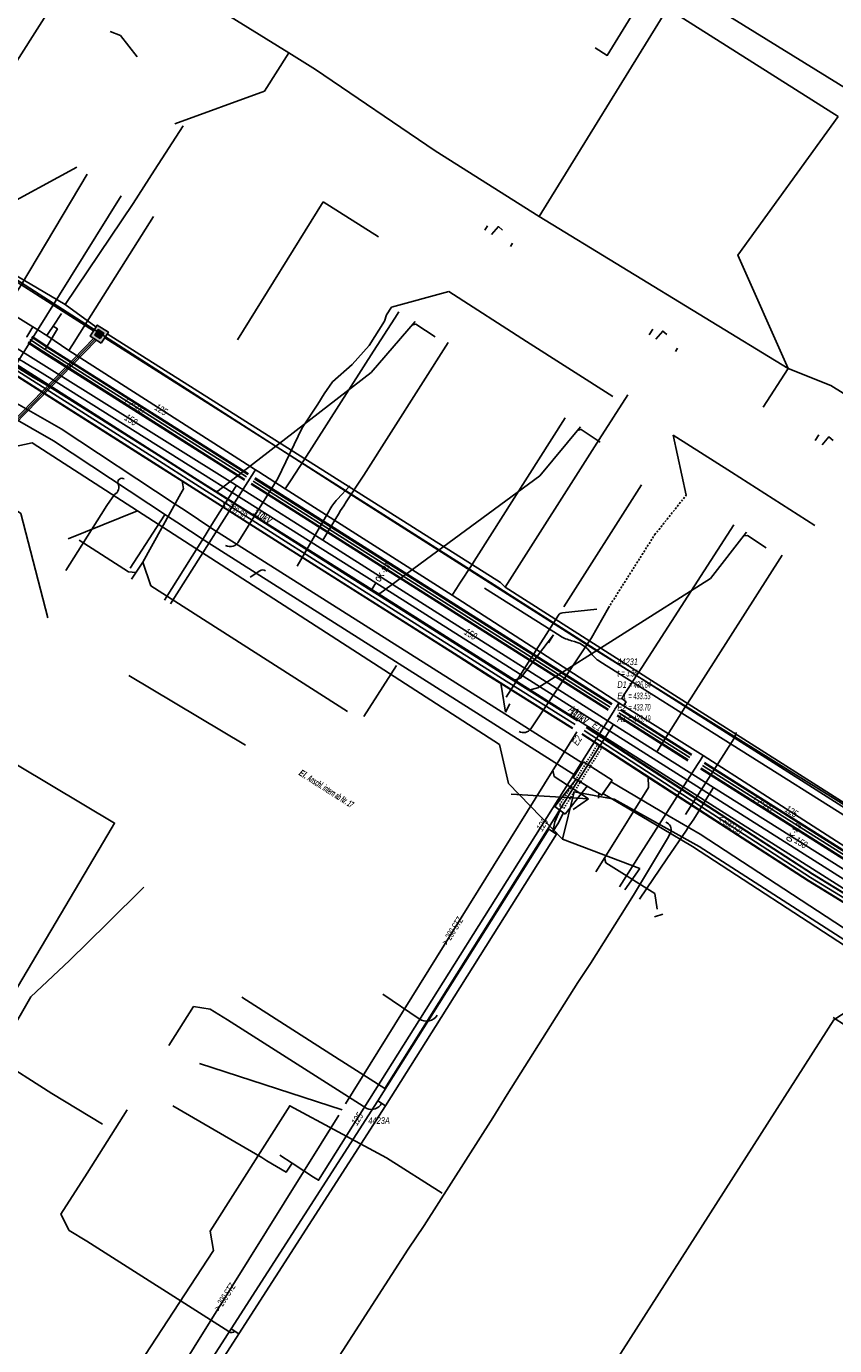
# Model space of a CAD drawing. Header units: metres. Extents: x 2695563 to 2696938, y 1260544 to 1262032.
# Tile 172 of 256: x 2696211 to 2696272, y 1261614 to 1261714. Entities that reach past the tile are written whole.
import ezdxf

# ---------------------------------------------------------------- set-up
doc = ezdxf.new("R2010")
doc.units = ezdxf.units.M
for name, pattern in [('AUSGEZOGEN', [0]), ('STRICHLINIE2_S3', [0.25, 0.15, -0.1]), ('VERDECKT2_S2', [0.18, 0.1, -0.08])]:
    doc.linetypes.add(name, pattern=pattern)
for name, color, linetype in [('AW_LK_ Haltung Text', 7, 'AUSGEZOGEN'), ('AW_LK_Ein-Auslauftext', 24, 'AUSGEZOGEN'), ('AW_LK_Haltung', 24, 'AUSGEZOGEN'), ('AW_LK_Normschacht Text', 24, 'AUSGEZOGEN'), ('AW_LK_Schacht Detaillinie', 24, 'AUSGEZOGEN'), ('EW_Hoehenpunkt_Text', 7, 'AUSGEZOGEN'), ('EW_LK_Bauwerk_FL_Linie_Punkt', 1, 'AUSGEZOGEN'), ('EW_LK_Freitext_Text', 1, 'AUSGEZOGEN'), ('EW_LK_Trasseabs', 1, 'AUSGEZOGEN'), ('EW_LK_Trasseabs_Text', 1, 'AUSGEZOGEN'), ('EW_LK_Trasserand', 1, 'AUSGEZOGEN'), ('FM_LK_SW_BAUWERK', 94, 'AUSGEZOGEN'), ('FM_LK_SW_TRASSEKANTE', 94, 'AUSGEZOGEN'), ('GA_LK_Leitung', 32, 'AUSGEZOGEN'), ('GA_LK_Leitung_Text', 32, 'AUSGEZOGEN'), ('GA_LK_Schutzrohr', 32, 'AUSGEZOGEN'), ('TV_LK_LEITUNG', 92, 'AUSGEZOGEN'), ('WA_LK_Leitung', 171, 'AUSGEZOGEN'), ('WA_LK_Leitung_Text', 171, 'AUSGEZOGEN')]:
    doc.layers.add(name, color=color, linetype=linetype)
doc.styles.add('ARIAL', font='arial.ttf')
doc.styles.add('ARIALNARROW', font='ARIALN.TTF')
pattern_1 = [(0, (2708005, 1273150), (6075, 6075), [6075, -6075]), (90, (2708005, 1273150), (-6075, 6075), [6075, -6075])]

# ---------------------------------------------------------------- blocks, each defined once
blk = doc.blocks.new('COMPLEXOBJECT_1634')
at = {"layer": 'EW_LK_Trasserand', "color": 1, "linetype": 'AUSGEZOGEN', "transparency": 33554687}
for p, q in [((6189.411, 11700.148), (6191.479, 11698.844)), ((6192.486, 11697.827), (6196.31, 11695.819)), ((6236.249, 11672.214), (6212.222, 11687.324))]:
    blk.add_line(p, q, dxfattribs=at)
blk.add_lwpolyline([(6211.908, 11686.812), (6235.93, 11671.706), (6236.249, 11672.214)], dxfattribs=at)
for centre, radius, start, end in [((6043.574, 11413.388), 321.714, 60.16703, 63.04356), ((6190.521, 11696.888), 2.178, 25.53575, 63.89809), ((6079.513, 11476.092), 248.84, 60.16337, 62.00685), ((6034.729, 11400.212), 337.545, 58.2756, 59.97724), ((6041.107, 11410.897), 324.503, 58.24101, 60.0082)]:
    blk.add_arc(centre, radius, start, end, dxfattribs=at)
blk = doc.blocks.new('COMPLEXOBJECT_1659')
at = {"layer": 'EW_LK_Trasserand', "color": 1, "linetype": 'AUSGEZOGEN', "transparency": 33554687}
blk.add_line((6171.74, 11633.382), (6171.916, 11633.684), dxfattribs=at)
for points in [[(6172.557, 11633.847), (6213.047, 11608.593), (6213.322, 11609.034), (6172.674, 11634.387)], [(6171.651, 11634.252), (6171.271, 11633.662), (6171.74, 11633.382)]]:
    blk.add_lwpolyline(points, dxfattribs=at)
for centre, radius, start, end in [((6172.241, 11633.728), 0.789, 56.67977, 138.35541), ((6172.3, 11633.515), 0.419, 52.2353, 156.29942)]:
    blk.add_arc(centre, radius, start, end, dxfattribs=at)
blk = doc.blocks.new('COMPLEXOBJECT_1935')
at = {"layer": 'EW_LK_Trasseabs', "color": 1, "linetype": 'AUSGEZOGEN', "transparency": 33554687}
for p, q in [((6287.066, 11644.933), (6253.203, 11666.268)), ((6324.639, 11621.124), (6291.577, 11642.055))]:
    blk.add_line(p, q, dxfattribs=at)
for centre, radius, start, end in [((6288.331, 11646.527), 2.035, 231.5631, 260.84), ((6286.639, 11639.148), 5.542, 37.56065, 75.70855), ((6292.379, 11643.534), 1.683, 216.80743, 241.52409)]:
    blk.add_arc(centre, radius, start, end, dxfattribs=at)
blk = doc.blocks.new('COMPLEXOBJECT_2161')
at = {"layer": 'EW_LK_Trasseabs', "color": 1, "linetype": 'AUSGEZOGEN', "transparency": 33554687}
blk.add_line((6250.209, 11668.195), (6244.484, 11671.804), dxfattribs=at)
for centre, radius, start, end in [((6251.767, 11670.699), 2.949, 238.10351, 256.10267), ((6250.625, 11665.483), 2.393, 35.37209, 79.5439), ((6253.985, 11667.713), 1.643, 210.94412, 241.57705)]:
    blk.add_arc(centre, radius, start, end, dxfattribs=at)
blk = doc.blocks.new('COMPLEXOBJECT_2186')
at = {"layer": 'EW_LK_Trasseabs', "color": 1, "linetype": 'AUSGEZOGEN', "transparency": 33554687}
for p, q in [((6246.122, 11663.564), (6250.078, 11669.769)), ((6250.375, 11669.938), (6252.993, 11670.232))]:
    blk.add_line(p, q, dxfattribs=at)
blk.add_arc((6250.399, 11669.551), 0.388, 93.52397, 145.75783, dxfattribs=at)
blk = doc.blocks.new('COMPLEXOBJECT_2188')
at = {"layer": 'EW_LK_Trasseabs', "color": 1, "linetype": 'AUSGEZOGEN', "transparency": 33554687}
for p, q in [((6233.332, 11678.556), (6234.281, 11679.572)), ((6230.281, 11673.472), (6232.7, 11677.666))]:
    blk.add_line(p, q, dxfattribs=at)
blk.add_arc((6236.317, 11675.767), 4.086, 136.94408, 152.29786, dxfattribs=at)
blk = doc.blocks.new('COMPLEXOBJECT_2201')
at = {"layer": 'EW_LK_Trasseabs', "color": 1, "linetype": 'AUSGEZOGEN', "transparency": 33554687}
blk.add_line((6259.706, 11654.669), (6263.358, 11660.397), dxfattribs=at)
blk.add_arc((6262.018, 11661.212), 1.569, 328.69024, 347.28719, dxfattribs=at)
blk = doc.blocks.new('COMPLEXOBJECT_2601')
at = {"layer": 'EW_LK_Trasseabs', "color": 1, "linetype": 'AUSGEZOGEN', "transparency": 33554687}
blk.add_lwpolyline([(6225.848, 11675.38), (6228.809, 11680.118), (6230.657, 11683.961), (6231.855, 11685.758), (6232.317, 11686.549), (6232.965, 11687.442), (6234.438, 11688.76), (6235.744, 11690.201), (6236.895, 11692.044), (6237.046, 11692.528), (6237.433, 11693.113)], dxfattribs=at)
blk.add_arc((6225.205, 11675.67), 0.706, 240.3128, 335.72422, dxfattribs=at)
blk = doc.blocks.new('COMPLEXOBJECT_2602')
at = {"layer": 'EW_LK_Trasseabs', "color": 1, "linetype": 'AUSGEZOGEN', "transparency": 33554687}
blk.add_line((6226.715, 11672.651), (6227.454, 11673.131), dxfattribs=at)
blk.add_arc((6227.674, 11672.82), 0.381, 57.09507, 125.31985, dxfattribs=at)
blk = doc.blocks.new('COMPLEXOBJECT_2603')
at = {"layer": 'EW_LK_Trasseabs', "color": 1, "linetype": 'AUSGEZOGEN', "transparency": 33554687}
blk.add_lwpolyline([(6247.98, 11661.155), (6252.577, 11668.042), (6253.863, 11670.326)], dxfattribs=at)
blk.add_arc((6247.437, 11661.526), 0.657, 239.11725, 325.62305, dxfattribs=at)
blk = doc.blocks.new('COMPLEXOBJECT_2604')
at = {"layer": 'EW_LK_Trasseabs', "color": 1, "linetype": 'AUSGEZOGEN', "transparency": 33554687}
blk.add_line((6258.344, 11652.849), (6258.6, 11653.316), dxfattribs=at)
blk.add_arc((6258.011, 11653.492), 0.614, 343.3872, 70.52942, dxfattribs=at)

msp = doc.modelspace()

# ---------------------------------------------------------------- hatches: boundary and pattern name
at = {"layer": 'EW_LK_Bauwerk_FL_Linie_Punkt', "lineweight": 18, "transparency": 33554687}
h = msp.add_hatch(dxfattribs=at)
h.set_pattern_fill('MUSTER', color=1, scale=4050, style=0, pattern_type=2)
h.set_pattern_definition([(0, (2703955, 1269100), (4050, 4050), [4050, -4050]), (90, (2703955, 1269100), (-4050, 4050), [4050, -4050])])
h.paths.add_polyline_path([(2696252.942, 1261658.455), (2696252.176, 1261657.285), (2696254.332, 1261655.932), (2696255.115, 1261657.068)], flags=0)
at = {"layer": 'EW_LK_Trasserand', "lineweight": 18, "transparency": 33554687}
h = msp.add_hatch(dxfattribs=at)
h.set_pattern_fill('MUSTER', color=1, scale=6075, style=0, pattern_type=2)
h.set_pattern_definition(pattern_1)
h.paths.add_polyline_path([(2696237.219, 1261672.024), (2696213.192, 1261687.134), (2696212.917, 1261687.304), (2696212.642, 1261687.474), (2696212.366, 1261687.643), (2696212.09, 1261687.812), (2696211.815, 1261687.981), (2696211.539, 1261688.15), (2696211.263, 1261688.318), (2696210.986, 1261688.486), (2696210.71, 1261688.654), (2696210.433, 1261688.821), (2696210.156, 1261688.989), (2696209.88, 1261689.156), (2696209.602, 1261689.322), (2696209.325, 1261689.489), (2696209.048, 1261689.655), (2696208.77, 1261689.821), (2696208.493, 1261689.987), (2696208.215, 1261690.152), (2696207.937, 1261690.317), (2696207.658, 1261690.482), (2696207.38, 1261690.647), (2696207.102, 1261690.811), (2696206.823, 1261690.975), (2696206.544, 1261691.139), (2696206.265, 1261691.302), (2696205.986, 1261691.466), (2696205.707, 1261691.629), (2696205.427, 1261691.791), (2696205.148, 1261691.954), (2696204.868, 1261692.116), (2696204.588, 1261692.278), (2696204.136, 1261692.537), (2696203.683, 1261692.795), (2696203.23, 1261693.052), (2696202.777, 1261693.309), (2696202.323, 1261693.565), (2696201.869, 1261693.82), (2696201.414, 1261694.074), (2696200.959, 1261694.328), (2696200.503, 1261694.581), (2696200.047, 1261694.833), (2696199.591, 1261695.085), (2696199.134, 1261695.335), (2696198.677, 1261695.585), (2696198.22, 1261695.835), (2696197.762, 1261696.083), (2696197.303, 1261696.331), (2696196.845, 1261696.578), (2696196.386, 1261696.824), (2696195.926, 1261697.07), (2696195.466, 1261697.315), (2696195.006, 1261697.559), (2696194.545, 1261697.802), (2696194.084, 1261698.044), (2696193.622, 1261698.286), (2696193.161, 1261698.527), (2696192.698, 1261698.768), (2696192.236, 1261699.007), (2696191.773, 1261699.246), (2696191.309, 1261699.484), (2696190.845, 1261699.721), (2696190.381, 1261699.958), (2696192.449, 1261698.654), (2696192.491, 1261698.633), (2696192.533, 1261698.611), (2696192.574, 1261698.588), (2696192.614, 1261698.564), (2696192.654, 1261698.539), (2696192.694, 1261698.514), (2696192.733, 1261698.487), (2696192.771, 1261698.46), (2696192.809, 1261698.432), (2696192.846, 1261698.403), (2696192.882, 1261698.374), (2696192.918, 1261698.343), (2696192.953, 1261698.312), (2696192.988, 1261698.28), (2696193.022, 1261698.247), (2696193.055, 1261698.214), (2696193.087, 1261698.18), (2696193.119, 1261698.145), (2696193.15, 1261698.109), (2696193.18, 1261698.073), (2696193.209, 1261698.036), (2696193.238, 1261697.999), (2696193.265, 1261697.961), (2696193.292, 1261697.922), (2696193.318, 1261697.883), (2696193.343, 1261697.843), (2696193.368, 1261697.803), (2696193.391, 1261697.762), (2696193.414, 1261697.721), (2696193.435, 1261697.679), (2696193.456, 1261697.637), (2696197.28, 1261695.629), (2696197.508, 1261695.508), (2696197.736, 1261695.386), (2696197.964, 1261695.264), (2696198.191, 1261695.142), (2696198.419, 1261695.02), (2696198.646, 1261694.897), (2696198.873, 1261694.775), (2696199.1, 1261694.652), (2696199.327, 1261694.528), (2696199.554, 1261694.405), (2696199.781, 1261694.281), (2696200.008, 1261694.157), (2696200.234, 1261694.033), (2696200.46, 1261693.909), (2696200.687, 1261693.784), (2696200.913, 1261693.659), (2696201.139, 1261693.534), (2696201.364, 1261693.409), (2696201.59, 1261693.283), (2696201.816, 1261693.157), (2696202.041, 1261693.031), (2696202.266, 1261692.905), (2696202.491, 1261692.779), (2696202.716, 1261692.652), (2696202.941, 1261692.525), (2696203.166, 1261692.398), (2696203.391, 1261692.27), (2696203.615, 1261692.142), (2696203.84, 1261692.015), (2696204.064, 1261691.886), (2696204.288, 1261691.758), (2696204.568, 1261691.596), (2696204.847, 1261691.435), (2696205.126, 1261691.273), (2696205.405, 1261691.11), (2696205.684, 1261690.948), (2696205.963, 1261690.785), (2696206.241, 1261690.621), (2696206.52, 1261690.458), (2696206.798, 1261690.294), (2696207.076, 1261690.13), (2696207.354, 1261689.966), (2696207.632, 1261689.801), (2696207.91, 1261689.636), (2696208.187, 1261689.471), (2696208.464, 1261689.306), (2696208.741, 1261689.14), (2696209.018, 1261688.974), (2696209.295, 1261688.808), (2696209.572, 1261688.642), (2696209.848, 1261688.475), (2696210.124, 1261688.308), (2696210.401, 1261688.14), (2696210.676, 1261687.973), (2696210.952, 1261687.805), (2696211.228, 1261687.637), (2696211.503, 1261687.468), (2696211.779, 1261687.3), (2696212.054, 1261687.131), (2696212.329, 1261686.961), (2696212.603, 1261686.792), (2696212.878, 1261686.622), (2696236.9, 1261671.516)], flags=0)
h = msp.add_hatch(dxfattribs=at)
h.set_pattern_fill('MUSTER', color=1, scale=6075, style=0, pattern_type=2)
h.set_pattern_definition(pattern_1)
h.paths.add_polyline_path([(2696252.882, 1261658.364), (2696247.942, 1261661.493), (2696230.024, 1261672.846), (2696224.796, 1261676.158), (2696222.757, 1261677.504), (2696221.924, 1261678.053), (2696213.357, 1261683.704), (2696206.277, 1261687.753), (2696205.723, 1261686.825), (2696212.791, 1261682.784), (2696221.428, 1261677.087), (2696222.128, 1261676.625), (2696224.21, 1261675.252), (2696229.462, 1261671.924), (2696247.197, 1261660.686), (2696252.29, 1261657.459)], flags=0)
h = msp.add_hatch(dxfattribs=at)
h.set_pattern_fill('MUSTER', color=1, scale=6075, style=0, pattern_type=2)
h.set_pattern_definition(pattern_1)
h.paths.add_polyline_path([(2696314.034, 1261624.045), (2696303.996, 1261630.118), (2696288.762, 1261639.384), (2696273.447, 1261649.064), (2696237.22, 1261672.023), (2696236.899, 1261671.516), (2696273.127, 1261648.557), (2696288.446, 1261638.875), (2696303.684, 1261629.605), (2696313.724, 1261623.531)], flags=0)
h = msp.add_hatch(dxfattribs=at)
h.set_pattern_fill('MUSTER', color=1, scale=6075, style=0, pattern_type=2)
h.set_pattern_definition(pattern_1)
h.paths.add_polyline_path([(2696251.563, 1261654.501), (2696253.219, 1261656.63), (2696252.389, 1261657.153), (2696250.767, 1261655.079)], flags=0)
h = msp.add_hatch(dxfattribs=at)
h.set_pattern_fill('MUSTER', color=1, scale=6075, style=0, pattern_type=2)
h.set_pattern_definition(pattern_1)
h.paths.add_polyline_path([(2696316.162, 1261618.038), (2696307.561, 1261623.827), (2696306.951, 1261624.237), (2696306.12, 1261624.797), (2696289.707, 1261635.11), (2696288.943, 1261635.59), (2696283.452, 1261639.048), (2696273.89, 1261645.072), (2696261.785, 1261652.975), (2696259.446, 1261654.355), (2696255.035, 1261656.957), (2696254.422, 1261656.062), (2696258.909, 1261653.418), (2696261.215, 1261652.057), (2696273.306, 1261644.162), (2696282.831, 1261638.163), (2696288.367, 1261634.676), (2696289.165, 1261634.175), (2696305.532, 1261623.891), (2696306.382, 1261623.319), (2696307.084, 1261622.846), (2696315.602, 1261617.112)], flags=0)
h = msp.add_hatch(dxfattribs=at)
h.set_pattern_fill('MUSTER', color=1, scale=6075, style=0, pattern_type=2)
h.set_pattern_definition(pattern_1)
h.paths.add_polyline_path([(2696237.945, 1261632.398), (2696242.16, 1261639.089), (2696250.907, 1261652.988), (2696250.323, 1261653.356), (2696241.569, 1261639.463), (2696237.355, 1261632.775)], flags=0)
h = msp.add_hatch(dxfattribs=at)
h.set_pattern_fill('MUSTER', color=1, scale=6075, style=0, pattern_type=2)
h.set_pattern_definition(pattern_1)
h.paths.add_polyline_path([(2696226.827, 1261615.114), (2696237.944, 1261632.397), (2696237.355, 1261632.775), (2696226.238, 1261615.492)], flags=0)
h = msp.add_hatch(dxfattribs=at)
h.set_pattern_fill('MUSTER', color=1, scale=6075, style=0, pattern_type=2)
h.set_pattern_definition(pattern_1)
h.paths.add_polyline_path([(2696220.689, 1261605.578), (2696222.146, 1261607.84), (2696226.827, 1261615.114), (2696226.238, 1261615.493), (2696221.722, 1261608.475), (2696220.101, 1261605.957)], flags=0)
at = {"layer": 'FM_LK_SW_BAUWERK', "transparency": 33554687}
for points in [[(2696216.406, 1261690.192), (2696216.944, 1261691.035), (2696216.1, 1261691.572), (2696215.563, 1261690.729)], [(2696216.33, 1261690.537), (2696216.598, 1261690.958), (2696216.177, 1261691.227), (2696215.908, 1261690.806)]]:
    msp.add_hatch(color=7, dxfattribs=at).paths.add_polyline_path(points)

# ---------------------------------------------------------------- linework, layer by layer
at = {"layer": 'AW_LK_Haltung', "color": 24, "linetype": 'AUSGEZOGEN', "transparency": 33554687}
for p, q in [((2696217.079, 1261713.805), (2696217.874, 1261713.525)), ((2696219.118, 1261711.896), (2696217.874, 1261713.525)), ((2696214.549, 1261703.529), (2696199.758, 1261695.523)), ((2696226.726, 1261690.454), (2696233.226, 1261700.916)), ((2696233.226, 1261700.916), (2696237.404, 1261698.262)), ((2696245.675, 1261699.09), (2696245.461, 1261698.752)), ((2696247.564, 1261697.773), (2696247.403, 1261697.52)), ((2696240.203, 1261691.843), (2696236.845, 1261687.982)), ((2696258.193, 1261691.254), (2696257.925, 1261690.832)), ((2696260.068, 1261689.823), (2696259.907, 1261689.57)), ((2696252.725, 1261683.862), (2696249.641, 1261680.138)), ((2696270.782, 1261683.237), (2696270.513, 1261682.815)), ((2696219.548, 1261673.603), (2696222.434, 1261678.801)), ((2696265.295, 1261675.861), (2696262.563, 1261672.363)), ((2696218.695, 1261672.319), (2696219.548, 1261673.603)), ((2696250.288, 1261667.486), (2696250.67, 1261668.089)), ((2696247.03, 1261662.228), (2696246.687, 1261664.422)), ((2696247.355, 1261662.856), (2696247.03, 1261662.228)), ((2696234.91, 1261632.533), (2696252.432, 1261660.748)), ((2696247.466, 1261656.015), (2696253.33, 1261655.661)), ((2696252.17, 1261654.858), (2696253.33, 1261655.661)), ((2696253.87, 1261650.13), (2696254.81, 1261651.62)), ((2696258.947, 1261646.917), (2696258.338, 1261646.728)), ((2696223.86, 1261635.61), (2696234.664, 1261632.096)), ((2696221.816, 1261611.519), (2696234.403, 1261631.687))]:
    msp.add_line(p, q, dxfattribs=at)
at = {"layer": 'AW_LK_Haltung', "linetype": 'AUSGEZOGEN', "transparency": 33554687}
for p, q in [((2696220.892, 1261680.761), (2696201.569, 1261693.048)), ((2696220.902, 1261680.778), (2696201.579, 1261693.065)), ((2696220.913, 1261680.794), (2696201.59, 1261693.081)), ((2696221.267, 1261681.352), (2696201.944, 1261693.639)), ((2696221.278, 1261681.368), (2696201.955, 1261693.655)), ((2696221.288, 1261681.385), (2696201.965, 1261693.672)), ((2696223.179, 1261680.138), (2696221.267, 1261681.352)), ((2696223.19, 1261680.155), (2696221.278, 1261681.368)), ((2696223.2, 1261680.171), (2696221.288, 1261681.385)), ((2696222.804, 1261679.547), (2696220.892, 1261680.761)), ((2696222.814, 1261679.563), (2696220.902, 1261680.778)), ((2696222.825, 1261679.58), (2696220.913, 1261680.794)), ((2696232.954, 1261673.936), (2696223.179, 1261680.138)), ((2696232.965, 1261673.953), (2696223.19, 1261680.155)), ((2696232.975, 1261673.969), (2696223.2, 1261680.171)), ((2696232.579, 1261673.345), (2696222.804, 1261679.547)), ((2696232.589, 1261673.361), (2696222.814, 1261679.563)), ((2696232.6, 1261673.378), (2696222.825, 1261679.58)), ((2696243.537, 1261667.245), (2696232.965, 1261673.953)), ((2696243.547, 1261667.261), (2696232.975, 1261673.969)), ((2696243.151, 1261666.637), (2696232.579, 1261673.345)), ((2696243.161, 1261666.653), (2696232.589, 1261673.361)), ((2696243.172, 1261666.67), (2696232.6, 1261673.378)), ((2696243.526, 1261667.228), (2696232.954, 1261673.936)), ((2696246.156, 1261665.559), (2696243.526, 1261667.228)), ((2696246.167, 1261665.576), (2696243.537, 1261667.245)), ((2696246.177, 1261665.592), (2696243.547, 1261667.261)), ((2696245.781, 1261664.968), (2696243.151, 1261666.637)), ((2696245.791, 1261664.984), (2696243.161, 1261666.653)), ((2696245.802, 1261665.001), (2696243.172, 1261666.67)), ((2696246.882, 1261664.269), (2696245.781, 1261664.968)), ((2696246.892, 1261664.286), (2696245.791, 1261664.984)), ((2696246.903, 1261664.303), (2696245.802, 1261665.001)), ((2696247.255, 1261664.861), (2696246.156, 1261665.559)), ((2696247.266, 1261664.878), (2696246.167, 1261665.576)), ((2696247.276, 1261664.895), (2696246.177, 1261665.592)), ((2696252.11, 1261660.987), (2696246.882, 1261664.269)), ((2696252.121, 1261661.004), (2696246.892, 1261664.286)), ((2696252.131, 1261661.02), (2696246.903, 1261664.303)), ((2696252.483, 1261661.58), (2696247.255, 1261664.861)), ((2696252.493, 1261661.596), (2696247.266, 1261664.878)), ((2696252.504, 1261661.613), (2696247.276, 1261664.895)), ((2696257.875, 1261657.993), (2696253.157, 1261661.065)), ((2696257.886, 1261658.011), (2696253.168, 1261661.082)), ((2696257.898, 1261658.028), (2696253.179, 1261661.1)), ((2696257.548, 1261657.49), (2696252.829, 1261660.562)), ((2696257.56, 1261657.507), (2696252.84, 1261660.58)), ((2696257.571, 1261657.525), (2696252.851, 1261660.597)), ((2696270.289, 1261649.946), (2696257.875, 1261657.993)), ((2696270.3, 1261649.964), (2696257.886, 1261658.011)), ((2696270.311, 1261649.981), (2696257.898, 1261658.028)), ((2696269.969, 1261649.439), (2696257.548, 1261657.49)), ((2696269.98, 1261649.456), (2696257.56, 1261657.507)), ((2696269.991, 1261649.474), (2696257.571, 1261657.525)), ((2696275.166, 1261646.97), (2696270.3, 1261649.964)), ((2696275.177, 1261646.988), (2696270.311, 1261649.981)), ((2696274.841, 1261646.442), (2696269.969, 1261649.439)), ((2696274.852, 1261646.46), (2696269.98, 1261649.456)), ((2696274.862, 1261646.477), (2696269.991, 1261649.474)), ((2696275.156, 1261646.953), (2696270.289, 1261649.946))]:
    msp.add_line(p, q, dxfattribs=at)
at = {"layer": 'AW_LK_Haltung', "color": 255, "transparency": 33554687}
for p, q in [((2696221.09, 1261681.073), (2696201.767, 1261693.36)), ((2696223.002, 1261679.859), (2696221.09, 1261681.073)), ((2696232.777, 1261673.657), (2696223.002, 1261679.859)), ((2696243.349, 1261666.949), (2696232.777, 1261673.657)), ((2696245.979, 1261665.28), (2696243.349, 1261666.949)), ((2696247.079, 1261664.582), (2696245.979, 1261665.28)), ((2696252.307, 1261661.3), (2696247.079, 1261664.582)), ((2696257.723, 1261657.759), (2696253.004, 1261660.831)), ((2696270.14, 1261649.71), (2696257.723, 1261657.759)), ((2696275.009, 1261646.715), (2696270.14, 1261649.71))]:
    msp.add_line(p, q, dxfattribs=at)
at = {"layer": 'AW_LK_Haltung', "color": 24, "linetype": 'AUSGEZOGEN', "transparency": 33554687}
for points in [[(2696246.808, 1261698.758), (2696246.494, 1261699.033), (2696245.968, 1261698.43)], [(2696241.695, 1261690.668), (2696240.239, 1261691.638), (2696239.951, 1261691.556)], [(2696259.268, 1261690.846), (2696258.952, 1261691.117), (2696258.431, 1261690.51)], [(2696236.845, 1261687.982), (2696225.276, 1261679.002), (2696225.083, 1261678.947)], [(2696254.216, 1261682.683), (2696252.762, 1261683.657), (2696252.475, 1261683.57)], [(2696271.857, 1261682.826), (2696271.542, 1261683.098), (2696271.019, 1261682.493)], [(2696249.641, 1261680.138), (2696237.515, 1261671.224), (2696237.226, 1261671.224)], [(2696222.434, 1261678.801), (2696222.629, 1261679.151), (2696222.527, 1261679.763)], [(2696214.727, 1261675.268), (2696218.479, 1261672.876), (2696219.026, 1261672.818)], [(2696266.788, 1261674.686), (2696265.373, 1261675.628), (2696265.074, 1261675.605)], [(2696235.075, 1261662.287), (2696220.152, 1261671.807), (2696219.548, 1261673.603)], [(2696262.563, 1261672.363), (2696249.479, 1261664.069), (2696248.798, 1261663.899)], [(2696250.67, 1261668.089), (2696248.167, 1261664.8), (2696247.638, 1261664.636)], [(2696253.33, 1261655.661), (2696250.724, 1261657.34), (2696250.622, 1261657.834)], [(2696254.81, 1261651.62), (2696257.875, 1261656.528), (2696257.838, 1261657.352)], [(2696258.53, 1261647.304), (2696258.352, 1261648.478), (2696254.647, 1261650.817), (2696254.54, 1261651.183)]]:
    msp.add_lwpolyline(points, dxfattribs=at)
at = {"layer": 'AW_LK_Schacht Detaillinie', "color": 24, "linetype": 'AUSGEZOGEN', "transparency": 33554687}
msp.add_lwpolyline([(2696271.854, 1261639.085), (2696273.739, 1261637.885), (2696275.637, 1261636.677)], dxfattribs=at)
at = {"layer": 'EW_LK_Bauwerk_FL_Linie_Punkt', "color": 1, "linetype": 'AUSGEZOGEN', "transparency": 33554687}
msp.add_lwpolyline([(2696252.942, 1261658.455), (2696252.176, 1261657.285), (2696254.332, 1261655.932), (2696255.115, 1261657.068), (2696252.942, 1261658.455)], close=True, dxfattribs=at)
at = {"layer": 'EW_LK_Trasseabs', "color": 1, "linetype": 'AUSGEZOGEN', "transparency": 33554687}
for p, q in [((2696209.4, 1261687.683), (2696217.912, 1261701.369)), ((2696238.403, 1261692.923), (2696242.731, 1261694.118)), ((2696248.633, 1261690.32), (2696242.731, 1261694.118)), ((2696255.173, 1261686.153), (2696248.633, 1261690.32)), ((2696260.733, 1261678.679), (2696259.736, 1261683.221)), ((2696264.156, 1261680.425), (2696259.736, 1261683.221)), ((2696270.471, 1261676.377), (2696264.156, 1261680.425)), ((2696251.461, 1261670.214), (2696257.34, 1261679.457)), ((2696216.816, 1261677.899), (2696217.413, 1261678.715)), ((2696214.94, 1261674.893), (2696216.816, 1261677.899)), ((2696218.59, 1261673.131), (2696221.189, 1261677.167)), ((2696213.715, 1261672.953), (2696214.94, 1261674.893)), ((2696236.313, 1261661.891), (2696238.775, 1261665.777)), ((2696254.088, 1261655.706), (2696254.108, 1261656.08)), ((2696250.782, 1261653.92), (2696251.159, 1261654.788)), ((2696250.613, 1261653.173), (2696250.782, 1261653.92)), ((2696256.723, 1261648.346), (2696259.314, 1261652.659)), ((2696253.476, 1261643.178), (2696256.723, 1261648.346)), ((2696252.528, 1261641.731), (2696253.476, 1261643.178)), ((2696247.155, 1261633.249), (2696252.528, 1261641.731)), ((2696240.495, 1261638.988), (2696237.75, 1261640.859)), ((2696221.522, 1261636.977), (2696223.401, 1261639.917)), ((2696223.401, 1261639.917), (2696224.657, 1261639.71)), ((2696224.657, 1261639.71), (2696225.963, 1261638.907)), ((2696236.526, 1261632.187), (2696225.963, 1261638.907)), ((2696246.075, 1261631.495), (2696247.155, 1261633.249)), ((2696215.343, 1261627.296), (2696218.372, 1261632.086)), ((2696240.873, 1261623.317), (2696246.075, 1261631.495)), ((2696239.649, 1261621.541), (2696240.873, 1261623.317)), ((2696215.309, 1261622.145), (2696213.984, 1261622.954)), ((2696226.083, 1261615.279), (2696215.309, 1261622.145)), ((2696234.211, 1261613.06), (2696239.649, 1261621.541))]:
    msp.add_line(p, q, dxfattribs=at)
for points in [[(2696206.022, 1261688.069), (2696206.514, 1261688.674), (2696210.367, 1261694.633), (2696215.348, 1261703.016)], [(2696325.279, 1261621.891), (2696281.378, 1261649.811), (2696253.298, 1261667.29), (2696234.972, 1261678.961), (2696208.873, 1261695.727)], [(2696250.613, 1261653.173), (2696250.996, 1261653.77), (2696251.442, 1261654.589)], [(2696213.984, 1261622.954), (2696213.334, 1261624.182), (2696215.343, 1261627.296)]]:
    msp.add_lwpolyline(points, dxfattribs=at)
at = {"layer": 'EW_LK_Trasseabs', "color": 1, "linetype": 'STRICHLINIE2_S3', "transparency": 33554687}
msp.add_lwpolyline([(2696254.833, 1261670.136), (2696258.339, 1261675.666), (2696260.733, 1261678.679)], dxfattribs=at)
at = {"layer": 'EW_LK_Trasseabs', "color": 1, "linetype": 'AUSGEZOGEN', "transparency": 33554687}
for centre, radius, start, end in [((2696217.969, 1261679.634), 0.318, 59.00938, 190.94234), ((2696217.089, 1261679.271), 0.644, 300.24249, 28.04298), ((2696241.052, 1261639.739), 0.935, 233.43647, 330.32397), ((2696236.869, 1261633.004), 0.886, 247.24168, 331.84624), ((2696226.293, 1261615.566), 0.355, 233.82744, 312.29189)]:
    msp.add_arc(centre, radius, start, end, dxfattribs=at)
at = {"layer": 'EW_LK_Trasserand', "color": 1, "linetype": 'AUSGEZOGEN', "transparency": 33554687}
for points in [[(2696252.882, 1261658.364), (2696247.942, 1261661.493), (2696230.024, 1261672.846), (2696224.796, 1261676.158), (2696222.757, 1261677.504), (2696221.924, 1261678.053), (2696213.357, 1261683.704), (2696206.277, 1261687.753), (2696205.723, 1261686.825), (2696212.791, 1261682.784), (2696221.428, 1261677.087), (2696222.128, 1261676.625), (2696224.21, 1261675.252), (2696229.462, 1261671.924), (2696247.197, 1261660.686), (2696252.29, 1261657.459), (2696252.882, 1261658.364)], [(2696314.034, 1261624.045), (2696303.996, 1261630.118), (2696288.762, 1261639.384), (2696273.447, 1261649.064), (2696237.22, 1261672.023), (2696236.899, 1261671.516), (2696273.127, 1261648.557), (2696288.446, 1261638.875), (2696303.684, 1261629.605), (2696313.724, 1261623.531), (2696314.034, 1261624.045)], [(2696251.563, 1261654.501), (2696253.219, 1261656.63), (2696252.389, 1261657.153), (2696250.767, 1261655.079), (2696251.563, 1261654.501)], [(2696316.162, 1261618.038), (2696307.561, 1261623.827), (2696306.951, 1261624.237), (2696306.12, 1261624.797), (2696289.707, 1261635.11), (2696288.943, 1261635.59), (2696283.452, 1261639.048), (2696273.89, 1261645.072), (2696261.785, 1261652.975), (2696259.446, 1261654.355), (2696255.035, 1261656.957), (2696254.422, 1261656.062), (2696258.909, 1261653.418), (2696261.215, 1261652.057), (2696273.306, 1261644.162), (2696282.831, 1261638.163), (2696288.367, 1261634.676), (2696289.165, 1261634.175), (2696305.532, 1261623.891), (2696306.382, 1261623.319), (2696307.084, 1261622.846), (2696315.602, 1261617.112), (2696316.162, 1261618.038)], [(2696237.945, 1261632.398), (2696242.16, 1261639.089), (2696250.907, 1261652.988), (2696250.323, 1261653.356), (2696241.569, 1261639.463), (2696237.355, 1261632.775), (2696237.945, 1261632.398)], [(2696226.827, 1261615.114), (2696237.944, 1261632.397), (2696237.355, 1261632.775), (2696226.238, 1261615.492), (2696226.827, 1261615.114)], [(2696220.689, 1261605.578), (2696222.146, 1261607.84), (2696226.827, 1261615.114), (2696226.238, 1261615.493), (2696221.722, 1261608.475), (2696220.101, 1261605.957), (2696220.689, 1261605.578)]]:
    msp.add_lwpolyline(points, close=True, dxfattribs=at)
at = {"layer": 'FM_LK_SW_BAUWERK', "color": 94, "transparency": 33554687}
for points in [[(2696216.406, 1261690.192), (2696216.944, 1261691.035), (2696216.1, 1261691.572), (2696215.563, 1261690.729), (2696216.406, 1261690.192)], [(2696216.33, 1261690.537), (2696216.598, 1261690.958), (2696216.177, 1261691.227), (2696215.908, 1261690.806), (2696216.33, 1261690.537)]]:
    msp.add_lwpolyline(points, close=True, dxfattribs=at)
at = {"layer": 'FM_LK_SW_TRASSEKANTE', "color": 94, "linetype": 'AUSGEZOGEN', "transparency": 33554687}
for q in [(2696205.576, 1261697.904), (2696216.005, 1261691.422)]:
    msp.add_line((2696213.682, 1261693.119), q, dxfattribs=at)
at = {"layer": 'FM_LK_SW_TRASSEKANTE', "linetype": 'AUSGEZOGEN', "transparency": 33554687}
for p, q in [((2696209.628, 1261684.164), (2696215.852, 1261690.574)), ((2696209.816, 1261684), (2696216.032, 1261690.4))]:
    msp.add_line(p, q, dxfattribs=at)
at = {"layer": 'FM_LK_SW_TRASSEKANTE', "color": 255, "transparency": 33554687}
msp.add_line((2696209.722, 1261684.082), (2696215.942, 1261690.487), dxfattribs=at)
at = {"layer": 'FM_LK_SW_TRASSEKANTE', "color": 94, "linetype": 'AUSGEZOGEN', "transparency": 33554687}
for points in [[(2696215.826, 1261691.142), (2696208.835, 1261695.582), (2696192.825, 1261693.016), (2696167.569, 1261711.79), (2696125.97, 1261742.317), (2696122.894, 1261744.574), (2696075.228, 1261773.727), (2696050.382, 1261792.543), (2696040.133, 1261799.81), (2696018.524, 1261815.133), (2696011.051, 1261819.32)], [(2696216.472, 1261720.99), (2696214.453, 1261718.579), (2696207.248, 1261707.283), (2696205.108, 1261702.477), (2696204.837, 1261698.71)], [(2696252.78, 1261721.942), (2696257.871, 1261718.767), (2696278.615, 1261705.922), (2696282.865, 1261703.289), (2696278.758, 1261696.658)], [(2696213.682, 1261693.119), (2696218.825, 1261700.783), (2696220.446, 1261703.307), (2696222.608, 1261706.672)], [(2696216.67, 1261690.606), (2696246.444, 1261671.696), (2696247.309, 1261671.146), (2696259.971, 1261663.075), (2696274.402, 1261653.908), (2696292.832, 1261642.031), (2696324.292, 1261622.052)], [(2696247.008, 1261671.694), (2696246.669, 1261672.05), (2696216.865, 1261690.911)], [(2696256.298, 1261686.268), (2696254.146, 1261682.896), (2696247.008, 1261671.694)], [(2696206.53, 1261679.81), (2696210.307, 1261677.282), (2696212.36, 1261669.371)], [(2696247.008, 1261671.694), (2696260.132, 1261663.328), (2696274.564, 1261654.161), (2696295.6, 1261640.661), (2696321.21, 1261624.511), (2696324.486, 1261622.363)], [(2696208.064, 1261636.671), (2696208.237, 1261638.361), (2696216.903, 1261652.961), (2696217.413, 1261653.821), (2696205.262, 1261661.077), (2696204.955, 1261660.561), (2696203.334, 1261657.84), (2696201.274, 1261654.411), (2696199.729, 1261651.84)], [(2696208.297, 1261636.565), (2696209.368, 1261637.705), (2696211.077, 1261640.648), (2696214.008, 1261643.403), (2696216.856, 1261646.213), (2696219.64, 1261648.96)], [(2696216.51, 1261631.01), (2696212.66, 1261633.32), (2696208.36, 1261636.058)], [(2696216.295, 1261608.18), (2696216.693, 1261608.874), (2696224.912, 1261621.439), (2696224.661, 1261622.904), (2696230.693, 1261632.393), (2696238.007, 1261628.458), (2696242.226, 1261625.774)]]:
    msp.add_lwpolyline(points, dxfattribs=at)
at = {"layer": 'GA_LK_Leitung', "color": 32, "linetype": 'AUSGEZOGEN', "transparency": 33554687}
for p, q in [((2696258.495, 1261659.221), (2696260.188, 1261661.903)), ((2696259.257, 1261651.103), (2696257.188, 1261648.052)), ((2696234.431, 1261635.911), (2696227.06, 1261640.626))]:
    msp.add_line(p, q, dxfattribs=at)
for points in [[(2696207.85, 1261691.13), (2696226.37, 1261679.591), (2696226.65, 1261679.416), (2696227.365, 1261678.963), (2696233.195, 1261675.262), (2696239.836, 1261671.047), (2696255.213, 1261661.301)], [(2696233.195, 1261675.262), (2696233.957, 1261676.534), (2696234.184, 1261676.913), (2696234.383, 1261677.245), (2696234.539, 1261677.505), (2696234.779, 1261677.874), (2696234.967, 1261678.163), (2696236.292, 1261680.196), (2696242.704, 1261690.256)], [(2696226.65, 1261679.416), (2696226.551, 1261679.258), (2696224.659, 1261676.239), (2696224.425, 1261675.866), (2696224.276, 1261675.627), (2696221.201, 1261670.72)], [(2696260.188, 1261661.903), (2696260.355, 1261662.164), (2696261.093, 1261663.318), (2696268.008, 1261674.133)], [(2696255.213, 1261661.301), (2696255.04, 1261661.025), (2696254.864, 1261660.745), (2696254.641, 1261660.389), (2696254.423, 1261660.042), (2696254.253, 1261659.771), (2696254.184, 1261659.661), (2696254.142, 1261659.593), (2696251.288, 1261655.044), (2696250.719, 1261654.138)], [(2696255.213, 1261661.301), (2696258.495, 1261659.221), (2696262.807, 1261656.512), (2696278.556, 1261646.617), (2696294.924, 1261636.215), (2696305.34, 1261629.644), (2696305.505, 1261629.54)], [(2696262.807, 1261656.512), (2696262.628, 1261656.229), (2696261.3, 1261654.114)], [(2696250.719, 1261654.138), (2696237.899, 1261633.705), (2696234.629, 1261635.784), (2696234.431, 1261635.911)], [(2696261.3, 1261654.114), (2696261.126, 1261653.857), (2696260.935, 1261653.576), (2696260.744, 1261653.294), (2696259.257, 1261651.103)]]:
    msp.add_lwpolyline(points, dxfattribs=at)
at = {"layer": 'GA_LK_Schutzrohr', "color": 32, "linetype": 'VERDECKT2_S2', "transparency": 33554687}
msp.add_lwpolyline([(2696253.972, 1261659.7), (2696251.118, 1261655.151), (2696251.457, 1261654.938), (2696254.311, 1261659.487), (2696253.972, 1261659.7)], close=True, dxfattribs=at)
at = {"layer": 'TV_LK_LEITUNG', "color": 92, "linetype": 'AUSGEZOGEN', "transparency": 33554687}
for p, q in [((2696259.299, 1261715.557), (2696249.579, 1261699.791)), ((2696259.299, 1261715.557), (2696272.248, 1261707.364)), ((2696230.609, 1261712.194), (2696228.781, 1261709.306)), ((2696228.781, 1261709.306), (2696221.97, 1261706.81)), ((2696249.579, 1261699.791), (2696268.466, 1261688.283)), ((2696268.466, 1261688.283), (2696266.558, 1261685.335)), ((2696219.156, 1261677.482), (2696213.909, 1261675.374)), ((2696218.489, 1261665.012), (2696227.324, 1261659.733)), ((2696257.203, 1261650.391), (2696251.347, 1261652.614)), ((2696256.08, 1261648.751), (2696257.203, 1261650.391)), ((2696254.783, 1261612.106), (2696271.921, 1261638.917))]:
    msp.add_line(p, q, dxfattribs=at)
for points in [[(2696213.937, 1261722.427), (2696222.676, 1261717.138), (2696230.609, 1261712.194)], [(2696230.609, 1261712.194), (2696232.636, 1261710.931), (2696241.701, 1261704.76), (2696249.579, 1261699.791)], [(2696268.466, 1261688.283), (2696264.653, 1261696.86), (2696272.248, 1261707.364)], [(2696268.466, 1261688.283), (2696271.692, 1261686.986), (2696287.436, 1261677.205)], [(2696219.156, 1261677.482), (2696211.179, 1261682.634), (2696206.599, 1261681.655), (2696200.627, 1261671.671)], [(2696251.347, 1261652.614), (2696247.27, 1261656.826), (2696246.578, 1261659.772), (2696219.156, 1261677.482)], [(2696251.347, 1261652.614), (2696252.25, 1261656.183), (2696255.273, 1261655.644), (2696261.721, 1261652.051), (2696278.043, 1261641.526), (2696291.184, 1261630.452), (2696290.765, 1261629.774), (2696289.745, 1261628.124)], [(2696271.921, 1261638.917), (2696273.075, 1261639.672), (2696276.437, 1261641.873), (2696290.765, 1261629.774), (2696292.702, 1261628.139)]]:
    msp.add_lwpolyline(points, dxfattribs=at)
at = {"layer": 'WA_LK_Leitung', "linetype": 'AUSGEZOGEN', "transparency": 33554687}
for p, q in [((2696210.85, 1261690.231), (2696211.052, 1261690.099)), ((2696210.867, 1261690.257), (2696211.069, 1261690.126)), ((2696210.884, 1261690.284), (2696211.086, 1261690.152)), ((2696211.052, 1261690.099), (2696212.008, 1261689.474)), ((2696211.069, 1261690.126), (2696212.025, 1261689.5)), ((2696211.086, 1261690.152), (2696212.042, 1261689.526)), ((2696211.122, 1261690.65), (2696211.326, 1261690.518)), ((2696211.139, 1261690.677), (2696211.343, 1261690.544)), ((2696211.156, 1261690.703), (2696211.36, 1261690.571)), ((2696211.326, 1261690.518), (2696212.278, 1261689.894)), ((2696211.343, 1261690.544), (2696212.295, 1261689.92)), ((2696211.36, 1261690.571), (2696212.312, 1261689.946)), ((2696212.008, 1261689.474), (2696227.253, 1261679.822)), ((2696212.025, 1261689.5), (2696227.269, 1261679.849)), ((2696212.042, 1261689.526), (2696227.286, 1261679.875)), ((2696212.278, 1261689.894), (2696227.52, 1261680.245)), ((2696212.295, 1261689.92), (2696227.537, 1261680.271)), ((2696212.312, 1261689.946), (2696227.553, 1261680.298)), ((2696228.044, 1261679.95), (2696255.094, 1261662.826)), ((2696228.06, 1261679.977), (2696255.11, 1261662.853)), ((2696227.76, 1261679.501), (2696254.81, 1261662.377)), ((2696227.776, 1261679.528), (2696254.826, 1261662.404)), ((2696227.793, 1261679.554), (2696254.843, 1261662.43)), ((2696228.027, 1261679.924), (2696255.077, 1261662.8)), ((2696255.502, 1261661.976), (2696260.869, 1261658.578)), ((2696255.519, 1261662.002), (2696260.886, 1261658.604)), ((2696255.753, 1261662.372), (2696261.12, 1261658.974)), ((2696255.77, 1261662.398), (2696261.137, 1261659)), ((2696255.786, 1261662.425), (2696261.153, 1261659.027)), ((2696255.486, 1261661.949), (2696260.853, 1261658.551)), ((2696261.836, 1261657.966), (2696306.397, 1261629.756)), ((2696261.853, 1261657.992), (2696306.414, 1261629.782)), ((2696262.087, 1261658.362), (2696306.648, 1261630.152)), ((2696262.104, 1261658.388), (2696306.665, 1261630.178)), ((2696262.12, 1261658.415), (2696306.681, 1261630.205)), ((2696261.82, 1261657.939), (2696306.381, 1261629.729))]:
    msp.add_line(p, q, dxfattribs=at)
at = {"layer": 'WA_LK_Leitung', "color": 255, "linetype": 'AUSGEZOGEN', "transparency": 33554687}
for p, q in [((2696211.003, 1261690.467), (2696211.206, 1261690.335)), ((2696211.206, 1261690.335), (2696212.16, 1261689.71)), ((2696212.16, 1261689.71), (2696227.403, 1261680.06)), ((2696227.91, 1261679.739), (2696254.96, 1261662.615)), ((2696255.636, 1261662.187), (2696261.003, 1261658.789)), ((2696261.97, 1261658.177), (2696306.531, 1261629.967))]:
    msp.add_line(p, q, dxfattribs=at)
at = {"layer": 'WA_LK_Leitung', "color": 7, "linetype": 'AUSGEZOGEN', "transparency": 33554687}
for p, q in [((2696244.85, 1261673.95), (2696251.564, 1261684.544)), ((2696257.302, 1261651.535), (2696255.686, 1261649)), ((2696228.573, 1261628.468), (2696221.829, 1261632.402))]:
    msp.add_line(p, q, dxfattribs=at)
for points in [[(2696262.61, 1261724.806), (2696262.541, 1261724.694), (2696254.75, 1261712), (2696253.83, 1261712.591)], [(2696213.95, 1261689.64), (2696214.221, 1261690.069), (2696215.329, 1261691.825), (2696220.359, 1261699.797)], [(2696200.93, 1261697.8), (2696201.112, 1261697.687), (2696210.679, 1261691.774), (2696211.22, 1261691.44)], [(2696212.28, 1261690.78), (2696212.438, 1261691.015), (2696212.75, 1261691.48), (2696213.4, 1261692.45)], [(2696230.35, 1261679.15), (2696230.749, 1261679.773), (2696231.769, 1261681.365), (2696237.039, 1261689.592), (2696238.646, 1261692.101), (2696238.948, 1261692.573)], [(2696211.22, 1261691.44), (2696210.755, 1261690.683), (2696210.739, 1261690.656)], [(2696211.22, 1261691.44), (2696211.794, 1261691.083), (2696212.028, 1261690.937), (2696212.28, 1261690.78), (2696213.95, 1261689.64), (2696227.118, 1261681.217), (2696228.096, 1261680.592), (2696228.34, 1261680.436), (2696230.35, 1261679.15), (2696242.99, 1261671.09), (2696253.406, 1261664.38), (2696255.63, 1261662.929)], [(2696212.16, 1261689.71), (2696212.386, 1261690.094), (2696213.08, 1261691.27), (2696212.75, 1261691.48)], [(2696228.096, 1261680.592), (2696227.995, 1261680.433), (2696221.647, 1261670.435)], [(2696257.361, 1261665.615), (2696260.846, 1261671.015), (2696264.331, 1261676.415)], [(2696242.99, 1261671.09), (2696243.321, 1261671.599), (2696243.584, 1261672.004), (2696244.507, 1261673.422), (2696244.664, 1261673.664), (2696244.85, 1261673.95)], [(2696255.989, 1261662.7), (2696256.084, 1261662.861), (2696256.17, 1261663.007), (2696255.848, 1261663.271), (2696256.035, 1261663.56), (2696256.182, 1261663.789), (2696256.338, 1261664.031), (2696256.968, 1261665.006), (2696257.166, 1261665.313), (2696257.361, 1261665.615)], [(2696255.321, 1261662.438), (2696232.871, 1261626.747), (2696232.5, 1261626.973)], [(2696255.63, 1261662.929), (2696255.438, 1261662.624), (2696255.333, 1261662.457)], [(2696255.63, 1261662.929), (2696255.989, 1261662.7), (2696256.755, 1261662.222), (2696262.02, 1261658.94), (2696274.52, 1261650.9), (2696295.57, 1261637.43), (2696305.587, 1261631.199)], [(2696262.02, 1261658.94), (2696261.778, 1261658.56), (2696261.64, 1261658.343), (2696261.591, 1261658.267), (2696257.302, 1261651.535)], [(2696228.573, 1261628.468), (2696228.806, 1261628.33), (2696228.964, 1261628.236), (2696230.423, 1261627.371), (2696230.765, 1261627.891), (2696230.868, 1261628.048)], [(2696232.5, 1261626.973), (2696230.868, 1261628.048), (2696229.936, 1261628.653)]]:
    msp.add_lwpolyline(points, dxfattribs=at)

# ---------------------------------------------------------------- block references
at = {"layer": 'EW_LK_Trasseabs', "color": 1, "linetype": 'AUSGEZOGEN', "lineweight": -3, "transparency": 33554687}
for name in ['COMPLEXOBJECT_2601', 'COMPLEXOBJECT_2188', 'COMPLEXOBJECT_2602', 'COMPLEXOBJECT_2161', 'COMPLEXOBJECT_2186', 'COMPLEXOBJECT_2603', 'COMPLEXOBJECT_1935', 'COMPLEXOBJECT_2201', 'COMPLEXOBJECT_2604']:
    msp.add_blockref(name, (2690000.97, 1249999.81), dxfattribs=at)
at = {"layer": 'EW_LK_Trasserand', "color": 1, "linetype": 'AUSGEZOGEN', "lineweight": -3, "transparency": 33554687}
for name in ['COMPLEXOBJECT_1634', 'COMPLEXOBJECT_1659']:
    msp.add_blockref(name, (2690000.97, 1249999.81), dxfattribs=at)

# ---------------------------------------------------------------- texts
at = {"layer": 'AW_LK_ Haltung Text', "color": 24, "transparency": 33554687, "char_height": 0.55705, "attachment_point": 5, "style": 'ARIAL'}
for s, insert, width, rotation in [('\\A1;{\\fArial|i1|b0;\\H0.557054;\\W0.700000;\\C24;< \\W0.490000;700 SB}\\P', (2696226.501, 1261677.559), 2.45674, 328.1229), ('\\A1;{\\fArial|i1|b0;\\H0.557054;\\W0.700000;\\C24;< \\W0.490000;600 SB}\\P', (2696264.035, 1261653.693), 2.45674, 326.3373), ('\\A1;{\\fArial|i1|b0;\\H0.557054;\\W0.700000;\\C24;> \\W0.490000;200 STZ}\\P', (2696243.012, 1261645.633), 2.75543, 58.149), ('\\A1;{\\fArial|i1|b0;\\H0.557054;\\W0.700000;\\C24;> \\W0.490000;200 STZ}\\P', (2696225.755, 1261617.886), 2.75543, 57.1644)]:
    msp.add_mtext(s, dxfattribs=dict(at, insert=insert, width=width, rotation=rotation))
at = {"layer": 'AW_LK_Ein-Auslauftext', "color": 24, "transparency": 33554687, "char_height": 0.55705, "attachment_point": 7, "style": 'ARIAL'}
for s, insert, width, rotation in [('\\A1;{\\fArial|i1|b0;\\H0.557054;\\W0.700000;\\C24;A1}\\P', (2696251.758, 1261662.32), 0.85544, 327.5487), ('\\A1;{\\fArial|i1|b0;\\H0.557054;\\W0.700000;\\C24;E1}\\P', (2696253.555, 1261661.128), 0.85544, 327.0483), ('\\A1;{\\fArial|i1|b0;\\H0.557054;\\W0.700000;\\C24;E2}\\P', (2696252.506, 1261659.65), 0.86376, 58.1589)]:
    msp.add_mtext(s, dxfattribs=dict(at, insert=insert, width=width, rotation=rotation))
at = {"layer": 'AW_LK_Normschacht Text', "color": 24, "transparency": 33554687, "insert": (2696255.51, 1261666.303), "char_height": 0.50641, "width": 2.83184, "attachment_point": 1, "line_spacing_factor": 1.024096, "style": 'ARIAL'}
msp.add_mtext('\\A1;{\\fArial|i1|b0;\\H0.506413;\\W0.693818;\\C24;44231}\\P{\\fArial|i1|b0;\\H0.505000;\\W0.693818;\\C24;t \\W0.485673;= 3.35}\\P{\\fArial|i1|b0;\\H0.505000;\\W0.693818;\\C24;D1 \\W0.485673;= 436.84}\\P{\\fArial|i1|b0;\\H0.505000;\\W0.693818;\\C24;E1 \\W0.485673;= 433.53}\\P{\\fArial|i1|b0;\\H0.505000;\\W0.693818;\\C24;E2 \\W0.485673;= 433.70}\\P{\\fArial|i1|b0;\\H0.505000;\\W0.693818;\\C24;A1 \\W0.485673;= 433.49}\\P', dxfattribs=at)
at = {"layer": 'AW_LK_Normschacht Text', "color": 24, "transparency": 33554687, "insert": (2696236.638, 1261631.532), "char_height": 0.50641, "width": 1.61956, "attachment_point": 1, "style": 'ARIAL'}
msp.add_mtext('\\A1;{\\fArial|i1|b0;\\H0.506413;\\W0.700000;\\C24;4423A}\\P', dxfattribs=at)
at = {"layer": 'EW_Hoehenpunkt_Text', "color": 1, "transparency": 33554687, "char_height": 0.45675, "attachment_point": 4, "rotation": 57.636, "style": 'ARIALNARROW'}
for s, insert, width in [('\\A1;{\\fArial Narrow|i0|b1;\\H0.456750;\\W0.700000;\\C1;OK \\W0.490000;-12.70}\\P', (2696237.318, 1261672.165), 1.84279), ('\\A1;{\\fArial Narrow|i0|b1;\\H0.456750;\\W0.700000;\\C1;OK \\W0.490000;-11.00}\\P', (2696268.44, 1261652.441), 1.84095)]:
    msp.add_mtext(s, dxfattribs=dict(at, insert=insert, width=width))
at = {"layer": 'EW_LK_Freitext_Text', "color": 1, "transparency": 33554687, "insert": (2696233.46, 1261656.43), "char_height": 0.5075, "width": 5.33906, "attachment_point": 5, "rotation": 327.4866, "style": 'ARIALNARROW'}
msp.add_mtext('\\A1;{\\fArial Narrow|i1|b1;\\H0.507500;\\W0.700000;\\C1;El. \\W0.490000;Anschl. intern ab Nr. 17}\\P', dxfattribs=at)
at = {"layer": 'EW_LK_Trasseabs_Text', "color": 1, "transparency": 33554687, "char_height": 0.5075, "width": 1.34542, "attachment_point": 5, "style": 'ARIALNARROW'}
for insert, rotation in [((2696228.626, 1261677.067), 327.8349), ((2696252.619, 1261661.903), 327.636)]:
    msp.add_mtext('\\A1;{\\fArial Narrow|i1|b1;\\H0.507500;\\W0.700000;\\C1;110kV}\\P', dxfattribs=dict(at, insert=insert, rotation=rotation))
at = {"layer": 'GA_LK_Leitung_Text', "color": 32, "transparency": 33554687, "char_height": 0.55825, "width": 1.10806, "attachment_point": 5, "style": 'ARIAL'}
for insert, rotation in [((2696218.658, 1261684.389), 327.7872), ((2696244.397, 1261668.146), 327.7917), ((2696269.431, 1261652.343), 327.8916)]:
    msp.add_mtext('\\A1;{\\fArial|i1|b0;\\H0.558250;\\W0.700000;\\C32;150}\\P', dxfattribs=dict(at, insert=insert, rotation=rotation))
at = {"layer": 'WA_LK_Leitung_Text', "color": 7, "transparency": 33554687, "char_height": 0.55426, "attachment_point": 5, "style": 'ARIAL'}
for s, insert, width, rotation in [('\\A1;{\\fArial|i1|b0;\\H0.554263;\\W0.700000;\\C7;FZ500}\\P', (2696218.919, 1261685.424), 1.76538, 327.7233), ('\\A1;{\\fArial|i1|b0;\\H0.554263;\\W0.700000;\\C7;125}\\P', (2696220.942, 1261685.161), 1.10014, 327.3957), ('\\A1;{\\fArial|i1|b0;\\H0.554263;\\W0.700000;\\C7;FZ500}\\P', (2696266.558, 1261655.266), 1.76538, 327.6639), ('\\A1;{\\fArial|i1|b0;\\H0.554263;\\W0.700000;\\C7;125}\\P', (2696268.708, 1261654.707), 1.10014, 327.2508), ('\\A1;{\\fArial|i1|b0;\\H0.554263;\\W0.700000;\\C7;125}\\P', (2696249.827, 1261653.693), 1.10014, 57.8295), ('\\A1;{\\fArial|i1|b0;\\H0.554263;\\W0.700000;\\C7;125}\\P', (2696235.806, 1261631.402), 1.10014, 57.8295)]:
    msp.add_mtext(s, dxfattribs=dict(at, insert=insert, width=width, rotation=rotation))

doc.saveas('drawing.dxf')
